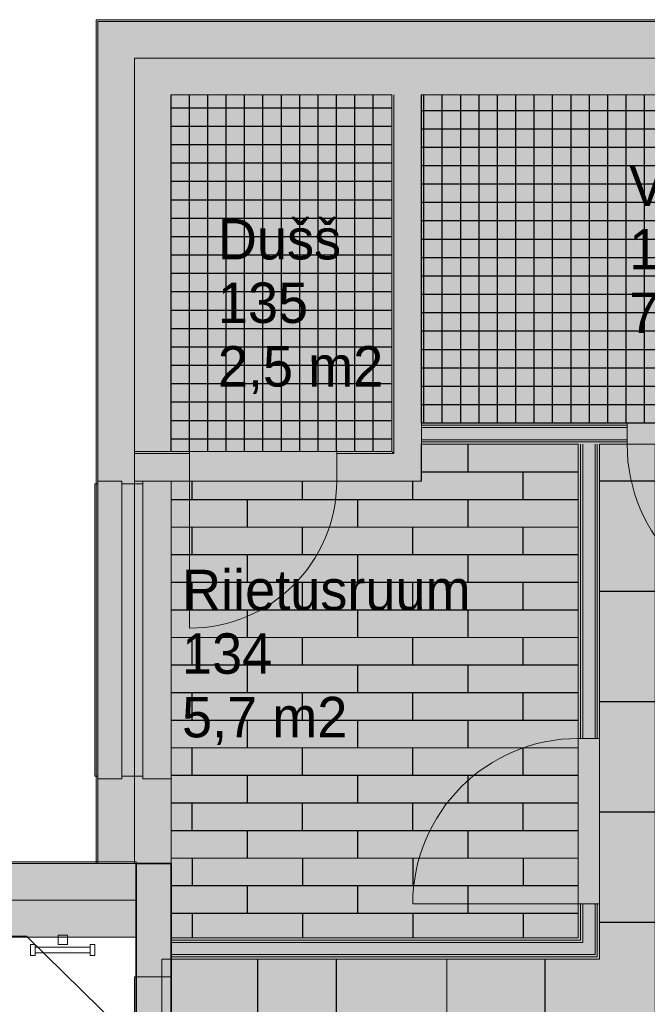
# Model space of a CAD drawing. Header units: millimetres. Extents: x -440702 to -371925, y -30725 to 14204.
# Tile 256 of 256: x -405949 to -402536, y 2477 to 7832. Entities that reach past the tile are written whole.
import ezdxf
from ezdxf.enums import TextEntityAlignment as Align

# ---------------------------------------------------------------- set-up
doc = ezdxf.new("R2010")
doc.units = ezdxf.units.MM
doc.header["$MEASUREMENT"] = 0
for name, color, linetype, lineweight in [('0_Pen_No__1', 7, 'Continuous', 13), ('ARCHICAD Zone Stamps_Pen_No__1', 7, 'Continuous', 13), ('New_A-GLAZ.IFC Model_Pen_No__1', 7, 'Continuous', 13), ('New_A-WALL.IFC Model_Pen_No__1', 7, 'Continuous', 13), ('New_A-WALL.IFC Model_Pen_No__27', 7, 'Continuous', 35), ('New_ARCHICAD Doors_Pen_No__1', 7, 'Continuous', 13), ('New_I-WALL.IFC Model_Pen_No__1', 7, 'Continuous', 13), ('New_Q-SPCQ.IFC Model_Pen_No__1', 7, 'Continuous', 13), ('SA viimistlus_põrand_Pen_No__1', 7, 'Continuous', 13), ('SA viimistlus_põrand_Pen_No__42', 8, 'Continuous', 25)]:
    doc.layers.add(name, color=color, linetype=linetype, lineweight=lineweight)
for name, color, linetype in [('A-AREA.IFC Model', 7, 'Continuous'), ('New_A-GLAZ.IFC Model', 7, 'Continuous'), ('New_A-WALL.IFC Model', 7, 'Continuous'), ('New_I-WALL.IFC Model', 7, 'Continuous'), ('SA viimistlus_põrand', 7, 'Continuous')]:
    doc.layers.add(name, color=color, linetype=linetype)
doc.layers.add('New_A-WALL.IFC Model_Pen_No__160', color=7, linetype='Continuous', lineweight=0, true_color=0xe8e8e8)
doc.layers.add('New_I-WALL.IFC Model_Pen_No__160', color=7, linetype='Continuous', lineweight=0, true_color=0xe8e8e8)
doc.styles.add('GENERATED_STYLE_1', font='txt')
doc.dimstyles.new('GENERATED_STYLE__1', dxfattribs={"dimtxt": 0.18, "dimasz": 109.44, "dimexe": 0.18, "dimexo": 0.0625, "dimgap": 0.09, "dimtad": 0, "dimtih": 1, "dimtoh": 1, "dimdec": 4, "dimzin": 0, "dimdsep": 46, "dimcen": 0.09, "dimadec": 0, "dimazin": 0, "dimtfac": 1, "dimtdec": 4, "dimtmove": 0, "dimatfit": 3, "dimldrblk": 'ARROWHEAD_11', "dimfxl": 1, "dimtolj": 1, "dimtzin": 0, "dimarcsym": 0})

# ---------------------------------------------------------------- blocks, each defined once
blk = doc.blocks.new('Koridor_132_35_1', base_point=(-403600.1, 2305.5))
at = {"layer": 'A-AREA.IFC Model', "linetype": 'Continuous', "lineweight": 0, "true_color": 0xf1e8dc}
for points in [[(-405176.3, 2722.4), (-405176.3, 1122.4), (-404776.3, 1122.4), (-402846.6, 1122.4), (-402846.6, -46.5), (-402846.9, -109.5), (-402846.9, -111.1), (-402846.9, -1635), (-401597.1, -1635), (-401597.1, 264.5), (-401597.1, 2681.7), (-401597.1, 5522.5), (-402796.9, 5522.5), (-402796.9, 2722.4)], [(-402796.9, 3022.7), (-402796.9, 3922.7), (-402912.9, 3922.7), (-402912.9, 3022.7)]]:
    blk.add_hatch(color=254, dxfattribs=at).paths.add_polyline_path(points)
at = {"layer": 'ARCHICAD Zone Stamps_Pen_No__1', "color": 7, "lineweight": 13, "style": 'GENERATED_STYLE_1'}
for tag, p in [('ROOM_NAME', (-403600.1, 2255.2)), ('ROOM_NUMBER', (-403600.1, 1909.5)), ('ROOM_AREA', (-403600.1, 1563.8))]:
    blk.add_attdef(tag, text='', height=220, dxfattribs=at).set_placement(p, align=Align.TOP_LEFT)
blk = doc.blocks.new('Riietusruum_134_37_1', base_point=(-405066.8, 4890.5))
at = {"layer": 'A-AREA.IFC Model', "linetype": 'Continuous', "lineweight": 0, "true_color": 0xf1e8dc}
blk.add_hatch(color=254, dxfattribs=at).paths.add_polyline_path([(-405126.3, 5322.7), (-405126.3, 2838.4), (-405099.3, 2838.4), (-402912.9, 2838.4), (-402912.9, 5522.5), (-403766.3, 5522.5), (-403766.3, 5322.7)])
at = {"layer": 'ARCHICAD Zone Stamps_Pen_No__1', "color": 7, "lineweight": 13, "style": 'GENERATED_STYLE_1'}
for tag, p in [('ROOM_NAME', (-405066.8, 4840.2)), ('ROOM_NUMBER', (-405066.8, 4494.5)), ('ROOM_AREA', (-405066.8, 4148.8))]:
    blk.add_attdef(tag, text='', height=220, dxfattribs=at).set_placement(p, align=Align.TOP_LEFT)
blk = doc.blocks.new('Dušš_135_38_1', base_point=(-404871.9, 6798.2))
at = {"layer": 'A-AREA.IFC Model', "linetype": 'Continuous', "lineweight": 0, "true_color": 0xf1e8dc}
for points in [[(-405126.3, 7422.5), (-405126.3, 5482.7), (-403926.3, 5482.7), (-403926.3, 7422.5)], [(-404226.3, 5482.7), (-405026.3, 5482.7), (-405026.3, 5322.7), (-404226.3, 5322.7)]]:
    blk.add_hatch(color=254, dxfattribs=at).paths.add_polyline_path(points)
at = {"layer": 'ARCHICAD Zone Stamps_Pen_No__1', "color": 7, "lineweight": 13, "style": 'GENERATED_STYLE_1'}
for tag, p in [('ROOM_NAME', (-404871.9, 6747.9)), ('ROOM_NUMBER', (-404871.9, 6402.2)), ('ROOM_AREA', (-404871.9, 6056.5))]:
    blk.add_attdef(tag, text='', height=220, dxfattribs=at).set_placement(p, align=Align.TOP_LEFT)
blk = doc.blocks.new('Varustuse ladu_136_39_1', base_point=(-402635.4, 7089.3))
at = {"layer": 'A-AREA.IFC Model', "linetype": 'Continuous', "lineweight": 0, "true_color": 0xf1e8dc}
for points in [[(-403766.3, 7422.5), (-403766.3, 5638.5), (-399830.3, 5638.5), (-399830.3, 7422.5)], [(-400531.3, 5638.5), (-400531.3, 6538.5), (-400647.3, 6538.5), (-400647.3, 5638.5)], [(-401747.2, 5638.5), (-402647.2, 5638.5), (-402647.2, 5522.5), (-401747.2, 5522.5)]]:
    blk.add_hatch(color=254, dxfattribs=at).paths.add_polyline_path(points)
at = {"layer": 'ARCHICAD Zone Stamps_Pen_No__1', "color": 7, "lineweight": 13, "style": 'GENERATED_STYLE_1'}
for tag, p in [('ROOM_NAME', (-402635.4, 7039.1)), ('ROOM_NUMBER', (-402635.4, 6693.3)), ('ROOM_AREA', (-402635.4, 6347.6))]:
    blk.add_attdef(tag, text='', height=220, dxfattribs=at).set_placement(p, align=Align.TOP_LEFT)
blk = doc.blocks.new('Slab_14_1', base_point=(-403626.5, 1122.5))
at = {"layer": 'SA viimistlus_põrand_Pen_No__42', "linetype": 'Continuous', "lineweight": 25}
h = blk.add_hatch(dxfattribs=at)
h.set_pattern_fill('Grid_60x60__2__0001', color=8, style=0, pattern_type=2)
h.set_pattern_definition([(0, (-403092.7, 1122.44), (0, 600), []), (90, (-403092.7, 1122.44), (-600, 0), [])])
h.paths.add_polyline_path([(-403626.5, 1122.5), (-402845.6, 1122.4), (-402846.8, -1577.8), (-401597.3, -1577.5), (-401597.3, 5522.5), (-402796.8, 5522.5), (-402796.8, 2722.4), (-403626.5, 2722.5)])
at = {"layer": 'SA viimistlus_põrand_Pen_No__1', "color": 7, "linetype": 'Continuous', "lineweight": 13, "flags": 128}
blk.add_lwpolyline([(-403626.5, 1122.5), (-402845.6, 1122.4), (-402846.8, -1577.8), (-401597.3, -1577.5), (-401597.3, 5522.5), (-402796.8, 5522.5), (-402796.8, 2722.4), (-403626.5, 2722.5)], close=True, dxfattribs=at)
blk = doc.blocks.new('Slab_16_1', base_point=(-404226.5, 1122.5))
at = {"layer": 'SA viimistlus_põrand_Pen_No__42', "linetype": 'Continuous', "lineweight": 25}
h = blk.add_hatch(dxfattribs=at)
h.set_pattern_fill('Grid_60x60__2__0001', color=8, style=0, pattern_type=2)
h.set_pattern_definition([(0, (-403626.5, 1122.47), (0, 600), []), (90, (-403626.5, 1122.47), (-600, 0), [])])
h.paths.add_polyline_path([(-404226.5, 1122.5), (-403626.5, 1122.5), (-403626.5, 2722.5), (-404226.5, 2722.5)])
at = {"layer": 'SA viimistlus_põrand_Pen_No__1', "color": 7, "linetype": 'Continuous', "lineweight": 13, "flags": 128}
blk.add_lwpolyline([(-404226.5, 1122.5), (-403626.5, 1122.5), (-403626.5, 2722.5), (-404226.5, 2722.5)], close=True, dxfattribs=at)
blk = doc.blocks.new('Slab_17_1', base_point=(-405126.5, 5482.8))
at = {"layer": 'SA viimistlus_põrand_Pen_No__42', "linetype": 'Continuous', "lineweight": 25}
h = blk.add_hatch(dxfattribs=at)
h.set_pattern_fill('Grid_10x10__0001', color=8, style=0, pattern_type=2)
h.set_pattern_definition([(180, (-405126.47, 6452.64), (0, 100), []), (270, (-405126.47, 6452.64), (100, 0), [])])
h.paths.add_polyline_path([(-405126.5, 5482.8), (-403926.5, 5482.8), (-403926.5, 7422.5), (-405126.5, 7422.5)])
at = {"layer": 'SA viimistlus_põrand_Pen_No__1', "color": 7, "linetype": 'Continuous', "lineweight": 13, "flags": 128}
blk.add_lwpolyline([(-405126.5, 5482.8), (-403926.5, 5482.8), (-403926.5, 7422.5), (-405126.5, 7422.5)], close=True, dxfattribs=at)
blk = doc.blocks.new('Slab_20_1', base_point=(-403766.5, 7422.5))
at = {"layer": 'SA viimistlus_põrand_Pen_No__42', "linetype": 'Continuous', "lineweight": 25}
h = blk.add_hatch(dxfattribs=at)
h.set_pattern_fill('Grid_10x10__0001', color=8, style=0, pattern_type=2)
h.set_pattern_definition([(8e-09, (-403551.24, 5638.5), (-1e-08, 100), []), (90, (-403551.24, 5638.5), (100, 1e-08), [])])
h.paths.add_polyline_path([(-403766.5, 7422.5), (-403766.5, 5638.5), (-399830.3, 5638.5), (-399830.3, 7422.5)])
at = {"layer": 'SA viimistlus_põrand_Pen_No__1', "color": 7, "linetype": 'Continuous', "lineweight": 13, "flags": 128}
blk.add_lwpolyline([(-403766.5, 7422.5), (-399830.3, 7422.5), (-399830.3, 5638.5), (-403766.5, 5638.5)], close=True, dxfattribs=at)
blk = doc.blocks.new('Slab_25_1', base_point=(-405066.9, 5322.8))
at = {"layer": 'SA viimistlus_põrand_Pen_No__42', "linetype": 'Continuous', "lineweight": 25}
h = blk.add_hatch(dxfattribs=at)
h.set_pattern_fill('Long_Brick___Running_Bon_4D', color=8, style=0, pattern_type=2)
h.set_pattern_definition([(180.0067, (-402913.05, 5522.48), (-0.0174, 150), []), (270.007, (-402913.05, 5522.5), (600, 0.07), [150, -150]), (270.007, (-403213, 5372.44), (600, 0.07), [150, -150])])
h.paths.add_polyline_path([(-405066.9, 5322.8), (-405126.5, 5322.8), (-405126.5, 2838.2), (-402912.8, 2838.4), (-402913, 5522.5), (-403766.5, 5522.5), (-403766.5, 5322.8)])
at = {"layer": 'SA viimistlus_põrand_Pen_No__1', "color": 7, "linetype": 'Continuous', "lineweight": 13, "flags": 128}
blk.add_lwpolyline([(-405066.9, 5322.8), (-403766.5, 5322.8), (-403766.5, 5522.5), (-402913, 5522.5), (-402912.8, 2838.4), (-405126.5, 2838.2), (-405126.5, 5322.8)], close=True, dxfattribs=at)
blk = doc.blocks.new('Slab_48_1', base_point=(-405126.5, 1122.5))
at = {"layer": 'SA viimistlus_põrand_Pen_No__42', "linetype": 'Continuous', "lineweight": 25}
h = blk.add_hatch(dxfattribs=at)
h.set_pattern_fill('Grid_60x60__2__0001', color=8, style=0, pattern_type=2)
h.set_pattern_definition([(0, (-404654.2, 1122.44), (0, 600), []), (90, (-404654.2, 1122.44), (-600, 0), [])])
h.paths.add_polyline_path([(-405126.5, 1122.5), (-404226.5, 1122.5), (-404226.5, 2722.5), (-405126.5, 2722.5)])
at = {"layer": 'SA viimistlus_põrand_Pen_No__1', "color": 7, "linetype": 'Continuous', "lineweight": 13, "flags": 128}
blk.add_lwpolyline([(-405126.5, 1122.5), (-404226.5, 1122.5), (-404226.5, 2722.5), (-405126.5, 2722.5)], close=True, dxfattribs=at)
blk = doc.blocks.new('Wall_15_1', base_point=(-405324.8, 7622))
at = {"layer": 'New_A-WALL.IFC Model_Pen_No__160', "linetype": 'Continuous', "lineweight": 0, "true_color": 0x747474}
for points in [[(-405525.3, 7822.5), (-398330.3, 7822.5), (-398321.3, 7831.5), (-405534.3, 7831.5)], [(-405325.3, 7622.5), (-398530.3, 7622.5), (-398330.3, 7822.5), (-405525.3, 7822.5)], [(-405125.3, 7422.5), (-398730.3, 7422.5), (-398530.3, 7622.5), (-405325.3, 7622.5)]]:
    blk.add_hatch(color=8, dxfattribs=at).paths.add_polyline_path(points)
at = {"layer": 'New_A-WALL.IFC Model_Pen_No__1', "color": 7, "linetype": 'Continuous', "lineweight": 13}
for p, q in [((-405525.3, 7822.5), (-398330.3, 7822.5)), ((-405325.3, 7622.5), (-398530.3, 7622.5))]:
    blk.add_line(p, q, dxfattribs=at)
at = {"layer": 'New_A-WALL.IFC Model_Pen_No__1', "color": 7, "linetype": 'Continuous', "lineweight": 13, "flags": 128}
for points in [[(-398321.3, 7831.5), (-405534.3, 7831.5)], [(-405125.3, 7422.5), (-403925.3, 7422.5)], [(-403765.3, 7422.5), (-398730.3, 7422.5)]]:
    blk.add_lwpolyline(points, dxfattribs=at)
blk = doc.blocks.new('Wall_18_1', base_point=(-405324.8, 3242.5))
at = {"layer": 'New_A-WALL.IFC Model_Pen_No__160', "linetype": 'Continuous', "lineweight": 0, "true_color": 0x747474}
for points in [[(-405525.3, 3242.5), (-405525.3, 7822.5), (-405534.3, 7831.5), (-405534.3, 3242.5)], [(-405325.3, 3242.5), (-405325.3, 7622.5), (-405525.3, 7822.5), (-405525.3, 3242.5)], [(-405125.3, 3242.5), (-405125.3, 7422.5), (-405325.3, 7622.5), (-405325.3, 3242.5)]]:
    blk.add_hatch(color=8, dxfattribs=at).paths.add_polyline_path(points)
at = {"layer": 'New_A-WALL.IFC Model_Pen_No__1', "color": 7, "linetype": 'Continuous', "lineweight": 13}
for p, q in [((-405525.3, 3242.5), (-405525.3, 7822.5)), ((-405325.3, 3242.5), (-405325.3, 7622.5))]:
    blk.add_line(p, q, dxfattribs=at)
at = {"layer": 'New_A-WALL.IFC Model_Pen_No__1', "color": 7, "linetype": 'Continuous', "lineweight": 13, "flags": 128}
for points in [[(-405534.3, 7831.5), (-405534.3, 3242.5)], [(-405125.3, 5482.7), (-405125.3, 7422.5)], [(-405125.3, 3242.5), (-405125.3, 5322.7)], [(-405534.3, 3242.5), (-405125.3, 3242.5)]]:
    blk.add_lwpolyline(points, dxfattribs=at)
blk = doc.blocks.new('Wall_24_1', base_point=(-405220.3, 382.5))
at = {"layer": 'New_A-WALL.IFC Model_Pen_No__160', "linetype": 'Continuous', "lineweight": 0, "true_color": 0x747474}
for points in [[(-405125.3, 3242.5), (-405315.3, 3242.5), (-405315.3, 2442.5), (-405125.3, 2442.5)], [(-405125.3, 1242.5), (-405315.3, 1242.5), (-405315.3, 382.5), (-405125.3, 382.5)]]:
    blk.add_hatch(color=8, dxfattribs=at).paths.add_polyline_path(points)
at = {"layer": 'New_A-WALL.IFC Model_Pen_No__27', "color": 7, "linetype": 'Continuous', "lineweight": 35, "flags": 128}
for points in [[(-405125.3, 3242.5), (-405315.3, 3242.5)], [(-405315.3, 3242.5), (-405315.3, 2442.5)], [(-405125.3, 2442.5), (-405125.3, 3242.5)], [(-405315.3, 1242.5), (-405315.3, 382.5)], [(-405125.3, 382.5), (-405125.3, 1242.5)], [(-405315.3, 382.5), (-405125.3, 382.5)]]:
    blk.add_lwpolyline(points, dxfattribs=at)
blk = doc.blocks.new('Wall_27_1', base_point=(-405315.3, 3052))
at = {"layer": 'New_A-WALL.IFC Model_Pen_No__160', "linetype": 'Continuous', "lineweight": 0, "true_color": 0x747474}
for points in [[(-407865.3, 3242.5), (-405315.3, 3242.5), (-405315.3, 3251.5), (-407865.3, 3251.5)], [(-407665.3, 3042.5), (-405315.3, 3042.5), (-405315.3, 3242.5), (-407665.3, 3242.5)], [(-407465.3, 2842.5), (-405315.3, 2842.5), (-405315.3, 3042.5), (-407465.3, 3042.5)]]:
    blk.add_hatch(color=8, dxfattribs=at).paths.add_polyline_path(points)
at = {"layer": 'New_A-WALL.IFC Model_Pen_No__1', "color": 7, "linetype": 'Continuous', "lineweight": 13}
for p, q in [((-407665.3, 3242.5), (-407865.3, 3242.5)), ((-405315.3, 3242.5), (-407665.3, 3242.5)), ((-407465.3, 3042.5), (-407665.3, 3042.5)), ((-405315.3, 3042.5), (-407465.3, 3042.5))]:
    blk.add_line(p, q, dxfattribs=at)
at = {"layer": 'New_A-WALL.IFC Model_Pen_No__1', "color": 7, "linetype": 'Continuous', "lineweight": 13, "flags": 128}
for points in [[(-405315.3, 3251.5), (-407865.3, 3251.5)], [(-405315.3, 3251.5), (-405315.3, 3242.5)], [(-405315.3, 3242.5), (-405315.3, 3042.5)], [(-405315.3, 3042.5), (-405315.3, 2842.5)], [(-407465.3, 2842.5), (-405315.3, 2842.5)]]:
    blk.add_lwpolyline(points, dxfattribs=at)
blk = doc.blocks.new('Wall_109_1', base_point=(-403845.3, 5402.7))
at = {"layer": 'New_I-WALL.IFC Model_Pen_No__160', "linetype": 'Continuous', "lineweight": 0, "true_color": 0x747474}
for points in [[(-403915.3, 5482.7), (-403915.3, 7422.5), (-403925.3, 7422.5), (-403925.3, 5482.7)], [(-403765.3, 7422.5), (-403915.3, 7422.5), (-403915.3, 5472.7), (-403765.3, 5472.7)], [(-403925.3, 5482.7), (-403925.3, 5472.7), (-403915.3, 5472.7)], [(-403925.3, 5482.7), (-403915.3, 5472.7), (-403915.3, 5482.7)], [(-403915.3, 5472.7), (-403915.3, 5322.7), (-403765.3, 5322.7)], [(-403765.3, 5472.7), (-403915.3, 5472.7), (-403765.3, 5322.7)]]:
    blk.add_hatch(color=8, dxfattribs=at).paths.add_polyline_path(points)
at = {"layer": 'New_I-WALL.IFC Model_Pen_No__1', "color": 7, "linetype": 'Continuous', "lineweight": 13}
for p, q in [((-403915.3, 5482.7), (-403915.3, 7422.5)), ((-403915.3, 5472.7), (-403915.3, 5482.7))]:
    blk.add_line(p, q, dxfattribs=at)
at = {"layer": 'New_I-WALL.IFC Model_Pen_No__1', "color": 7, "linetype": 'Continuous', "lineweight": 13, "flags": 128}
for points in [[(-403925.3, 7422.5), (-403925.3, 5482.7)], [(-403765.3, 5322.7), (-403765.3, 7422.5)], [(-403765.3, 5322.7), (-403915.3, 5322.7)]]:
    blk.add_lwpolyline(points, dxfattribs=at)
blk = doc.blocks.new('Door (Wall) 11')
at = {"layer": 'New_ARCHICAD Doors_Pen_No__1', "color": 7, "linetype": 'Continuous', "lineweight": 13}
blk.add_line((400, 0), (400, 800), dxfattribs=at)
blk.add_arc((400, 0), 800, 90, 180, dxfattribs=at)
blk = doc.blocks.new('Wall_110_1', base_point=(-403845.3, 5402.7))
at = {"layer": 'New_I-WALL.IFC Model_Pen_No__160', "linetype": 'Continuous', "lineweight": 0, "true_color": 0x747474}
for points in [[(-405025.3, 5482.7), (-405125.3, 5482.7), (-405125.3, 5472.7), (-405025.3, 5472.7)], [(-405025.3, 5472.7), (-405125.3, 5472.7), (-405125.3, 5322.7), (-405025.3, 5322.7)], [(-403925.3, 5482.7), (-404225.3, 5482.7), (-404225.3, 5472.7), (-403925.3, 5472.7)], [(-403915.3, 5472.7), (-404225.3, 5472.7), (-404225.3, 5322.7), (-403915.3, 5322.7)]]:
    blk.add_hatch(color=8, dxfattribs=at).paths.add_polyline_path(points)
at = {"layer": 'New_I-WALL.IFC Model_Pen_No__1', "color": 7, "linetype": 'Continuous', "lineweight": 13}
for p, q in [((-405025.3, 5472.7), (-405125.3, 5472.7)), ((-405025.3, 5482.7), (-405025.3, 5322.7)), ((-404225.3, 5482.7), (-404225.3, 5322.7)), ((-403915.3, 5472.7), (-404225.3, 5472.7))]:
    blk.add_line(p, q, dxfattribs=at)
at = {"layer": 'New_I-WALL.IFC Model_Pen_No__1', "color": 7, "linetype": 'Continuous', "lineweight": 13, "flags": 128}
for points in [[(-405025.3, 5482.7), (-405125.3, 5482.7)], [(-403925.3, 5482.7), (-404225.3, 5482.7)], [(-405125.3, 5322.7), (-405025.3, 5322.7)], [(-404225.3, 5322.7), (-403915.3, 5322.7)]]:
    blk.add_lwpolyline(points, dxfattribs=at)
at = {"layer": 'New_ARCHICAD Doors_Pen_No__1', "color": 7, "linetype": 'Continuous', "lineweight": 13, "zscale": 1000, "rotation": 180}
blk.add_blockref('Door (Wall) 11', (-404625.3, 5322.7), dxfattribs=at)
blk = doc.blocks.new('Model Element 1')
at = {"layer": 'New_A-GLAZ.IFC Model_Pen_No__1', "color": 7, "linetype": 'Continuous', "lineweight": 13}
for p, q in [((-620, -231), (-620, -101)), ((-620, -101), (1000, -101)), ((-605, -101), (-605, -85)), ((-605, -85), (985, -85)), ((985, -85), (985, -101)), ((1000, -101), (1000, -231)), ((-620, -231), (1000, -231)), ((-605, -231), (-605, -346)), ((985, -231), (985, -346)), ((-620, -500), (-620, -346)), ((1000, -346), (-620, -346)), ((1000, -500), (1000, -346)), ((-620, -500), (1000, -500))]:
    blk.add_line(p, q, dxfattribs=at)
blk = doc.blocks.new('Transport Element 5')
at = {"layer": 'New_Q-SPCQ.IFC Model_Pen_No__1', "color": 7, "linetype": 'Continuous', "lineweight": 13}
for p, q in [((54.4, 60.2), (29.4, 60.2)), ((29.4, 60.2), (29.4, 0)), ((54.4, 60.2), (54.4, 0)), ((379.4, 60.2), (354.4, 60.2)), ((354.4, 60.2), (354.4, 0)), ((379.4, 60.2), (379.4, 0)), ((54.4, 0), (29.4, 0)), ((354.4, 45.1), (54.4, 45.1)), ((354.4, 15.1), (54.4, 15.1)), ((379.4, 0), (354.4, 0))]:
    blk.add_line(p, q, dxfattribs=at)
blk = doc.blocks.new('Transport Element 7')
at = {"layer": 'New_Q-SPCQ.IFC Model_Pen_No__1', "color": 7, "linetype": 'Continuous', "lineweight": 13}
for p, q in [((104.4, 0), (154.4, 0)), ((104.4, -50), (104.4, 0)), ((154.4, -50), (154.4, 0)), ((104.4, -50), (154.4, -50))]:
    blk.add_line(p, q, dxfattribs=at)
blk = doc.blocks.new('ARROWHEAD_11')
at = {"color": 0, "linetype": 'Continuous', "lineweight": 0}
blk.add_line((0, 0), (-1, 0), dxfattribs=at)
at = {"color": 0, "linetype": 'Continuous', "lineweight": 0, "const_width": 0.25, "flags": 128}
blk.add_lwpolyline([(-0.125, 0, 1), (0.125, 0, 1)], format="xyb", close=True, dxfattribs=at)

msp = doc.modelspace()

# ---------------------------------------------------------------- hatches: boundary and pattern name
at = {"layer": 'New_A-WALL.IFC Model_Pen_No__160', "linetype": 'Continuous', "lineweight": 0, "true_color": 0x747474}
msp.add_hatch(color=8, dxfattribs=at).paths.add_polyline_path([(-405125.3, 382.5), (-405125.3, 3242.5), (-405315.3, 3242.5), (-405315.3, 382.5)])
at = {"layer": 'New_I-WALL.IFC Model_Pen_No__160', "linetype": 'Continuous', "lineweight": 0, "true_color": 0x747474}
for points in [[(-403915.3, 5482.7), (-403915.3, 7622), (-403925.3, 7622), (-403925.3, 5482.7)], [(-403765.3, 7622), (-403915.3, 7622), (-403915.3, 5472.7), (-403765.3, 5472.7)], [(-402646.2, 5638.5), (-403765.3, 5638.5), (-403765.3, 5626), (-402646.2, 5626)], [(-402646.2, 5626), (-403765.3, 5626), (-403765.3, 5613.5), (-402646.2, 5613.5)], [(-402646.2, 5613.5), (-403765.3, 5613.5), (-403765.3, 5547.5), (-402646.2, 5547.5)], [(-402646.2, 5547.5), (-403765.3, 5547.5), (-403765.3, 5535), (-402646.2, 5535)], [(-402646.2, 5535), (-403765.3, 5535), (-403765.3, 5522.5), (-402646.2, 5522.5)], [(-402899.4, 3922.7), (-402899.4, 5522.5), (-402911.9, 5522.5), (-402911.9, 3922.7)], [(-402886.9, 3922.7), (-402886.9, 5522.5), (-402899.4, 5522.5), (-402899.4, 3922.7)], [(-402820.9, 3922.7), (-402820.9, 5522.5), (-402886.9, 5522.5), (-402886.9, 3922.7)], [(-402808.4, 3922.7), (-402808.4, 5522.5), (-402820.9, 5522.5), (-402820.9, 3922.7)], [(-402795.9, 3922.7), (-402795.9, 5522.5), (-402808.4, 5522.5), (-402808.4, 3922.7)], [(-405025.3, 5482.7), (-405324.8, 5482.7), (-405324.8, 5472.7), (-405025.3, 5472.7)], [(-405025.3, 5472.7), (-405324.8, 5472.7), (-405324.8, 5322.7), (-405025.3, 5322.7)], [(-403925.3, 5482.7), (-404225.3, 5482.7), (-404225.3, 5472.7), (-403925.3, 5472.7)], [(-403915.3, 5472.7), (-404225.3, 5472.7), (-404225.3, 5322.7), (-403915.3, 5322.7)], [(-403925.3, 5482.7), (-403925.3, 5472.7), (-403915.3, 5472.7)], [(-403925.3, 5482.7), (-403915.3, 5472.7), (-403915.3, 5482.7)], [(-403915.3, 5472.7), (-403915.3, 5322.7), (-403765.3, 5322.7)], [(-403765.3, 5472.7), (-403915.3, 5472.7), (-403765.3, 5322.7)], [(-402899.4, 2825.9), (-402899.4, 3022.7), (-402911.9, 3022.7), (-402911.9, 2838.4)], [(-402886.9, 2813.4), (-402886.9, 3022.7), (-402899.4, 3022.7), (-402899.4, 2825.9)], [(-402820.9, 2747.4), (-402820.9, 3022.7), (-402886.9, 3022.7), (-402886.9, 2813.4)], [(-402808.4, 2734.9), (-402808.4, 3022.7), (-402820.9, 3022.7), (-402820.9, 2747.4)], [(-402795.9, 2722.4), (-402795.9, 3022.7), (-402808.4, 3022.7), (-402808.4, 2734.9)], [(-402911.9, 2838.4), (-405125.3, 2838.4), (-405125.3, 2825.9), (-402899.4, 2825.9)], [(-402899.4, 2825.9), (-405125.3, 2825.9), (-405125.3, 2813.4), (-402886.9, 2813.4)], [(-402886.9, 2813.4), (-405125.3, 2813.4), (-405125.3, 2747.4), (-402820.9, 2747.4)], [(-402820.9, 2747.4), (-405125.3, 2747.4), (-405125.3, 2734.9), (-402808.4, 2734.9)], [(-402808.4, 2734.9), (-405125.3, 2734.9), (-405125.3, 2722.4), (-402795.9, 2722.4)]]:
    msp.add_hatch(color=8, dxfattribs=at).paths.add_polyline_path(points)

# ---------------------------------------------------------------- linework, layer by layer
at = {"layer": '0_Pen_No__1', "color": 7, "linetype": 'Continuous', "lineweight": 13, "flags": 128}
msp.add_lwpolyline([(-405326, 2626.1), (-405126.5, 2626.1), (-405126.5, 1275.1), (-405326, 1275.1)], close=True, dxfattribs=at)
at = {"layer": 'A-AREA.IFC Model', "color": 254, "linetype": 'Continuous', "lineweight": 0, "true_color": 0xf1e8dc, "flags": 128}
for points in [[(-405126.3, 7422.5), (-405126.3, 5482.7), (-403926.3, 5482.7), (-403926.3, 7422.5)], [(-403766.3, 7422.5), (-403766.3, 5638.5), (-399830.3, 5638.5), (-399830.3, 7422.5)], [(-405176.3, 2722.4), (-405176.3, 1122.4), (-404776.3, 1122.4), (-402846.6, 1122.4), (-402846.6, -46.5), (-402846.9, -109.5), (-402846.9, -111.1), (-402846.9, -1635), (-401597.1, -1635), (-401597.1, 264.5), (-401597.1, 2681.7), (-401597.1, 5522.5), (-402796.9, 5522.5), (-402796.9, 2722.4)], [(-405126.3, 5322.7), (-405126.3, 2838.4), (-405099.3, 2838.4), (-402912.9, 2838.4), (-402912.9, 5522.5), (-403766.3, 5522.5), (-403766.3, 5322.7)]]:
    msp.add_lwpolyline(points, close=True, dxfattribs=at)
at = {"layer": 'New_A-WALL.IFC Model_Pen_No__27', "color": 7, "linetype": 'Continuous', "lineweight": 35}
for points in [[(-405125.3, 3242.5), (-405315.3, 3242.5)], [(-405315.3, 3242.5), (-405315.3, 382.5)], [(-405125.3, 1122.4), (-405125.3, 3242.5)]]:
    msp.add_lwpolyline(points, dxfattribs=at)
at = {"layer": 'New_I-WALL.IFC Model_Pen_No__1', "color": 7, "linetype": 'Continuous', "lineweight": 13}
for p, q in [((-403915.3, 5482.7), (-403915.3, 7422.5)), ((-402646.2, 5626), (-403765.3, 5626)), ((-402646.2, 5638.5), (-402646.2, 5522.5)), ((-402646.2, 5613.5), (-403765.3, 5613.5)), ((-402646.2, 5547.5), (-403765.3, 5547.5)), ((-402646.2, 5535), (-403765.3, 5535)), ((-402899.4, 3922.7), (-402899.4, 5522.5)), ((-402886.9, 3922.7), (-402886.9, 5522.5)), ((-402820.9, 3922.7), (-402820.9, 5522.5)), ((-402808.4, 3922.7), (-402808.4, 5522.5)), ((-405025.3, 5472.7), (-405324.8, 5472.7)), ((-405025.3, 5482.7), (-405025.3, 5322.7)), ((-404225.3, 5482.7), (-404225.3, 5322.7)), ((-403915.3, 5472.7), (-404225.3, 5472.7)), ((-403915.3, 5472.7), (-403915.3, 5482.7)), ((-405025.3, 5322.7), (-405025.3, 4522.7)), ((-402795.9, 3922.7), (-402911.9, 3922.7)), ((-402911.9, 3022.7), (-403811.9, 3022.7)), ((-402795.9, 3022.7), (-402911.9, 3022.7)), ((-402899.4, 2825.9), (-402899.4, 3022.7)), ((-402886.9, 2813.4), (-402886.9, 3022.7)), ((-402820.9, 2747.4), (-402820.9, 3022.7)), ((-402808.4, 2734.9), (-402808.4, 3022.7)), ((-402899.4, 2825.9), (-405125.3, 2825.9)), ((-402886.9, 2813.4), (-405125.3, 2813.4)), ((-402820.9, 2747.4), (-405125.3, 2747.4)), ((-402808.4, 2734.9), (-405125.3, 2734.9))]:
    msp.add_line(p, q, dxfattribs=at)
for points in [[(-403915.3, 7622), (-403925.3, 7622)], [(-403765.3, 7622), (-403915.3, 7622)], [(-403925.3, 7422.5), (-403925.3, 5482.7)], [(-403765.3, 5638.5), (-403765.3, 7422.5)], [(-402646.2, 5638.5), (-403765.3, 5638.5)], [(-403765.3, 5522.5), (-402911.9, 5522.5)], [(-403765.3, 5322.7), (-403765.3, 5522.5)], [(-402911.9, 5522.5), (-402911.9, 3922.7)], [(-402795.9, 5522.5), (-402646.2, 5522.5)], [(-402795.9, 3922.7), (-402795.9, 5522.5)], [(-405025.3, 5482.7), (-405324.8, 5482.7)], [(-405324.8, 5482.7), (-405324.8, 5472.7)], [(-405324.8, 5472.7), (-405324.8, 5322.7)], [(-403925.3, 5482.7), (-404225.3, 5482.7)], [(-405324.8, 5322.7), (-405025.3, 5322.7)], [(-404225.3, 5322.7), (-403915.3, 5322.7)], [(-403765.3, 5322.7), (-403915.3, 5322.7)], [(-402911.9, 3022.7), (-402911.9, 2838.4)], [(-402795.9, 2722.4), (-402795.9, 3022.7)], [(-402911.9, 2838.4), (-405125.3, 2838.4)], [(-405125.3, 2838.4), (-405125.3, 2722.4)], [(-405125.3, 2722.4), (-402795.9, 2722.4)]]:
    msp.add_lwpolyline(points, dxfattribs=at)
for centre, radius, start, end in [((-401746.2, 5522.5), 900, 180, 270), ((-405025.3, 5322.7), 800, 270, 0), ((-402911.9, 3022.7), 900, 90, 180)]:
    msp.add_arc(centre, radius, start, end, dxfattribs=at)

# ---------------------------------------------------------------- block references
at = {"layer": 'A-AREA.IFC Model', "color": 7, "linetype": 'Continuous', "lineweight": 13}
for name, p, values in [('Dušš_135_38_1', (-404871.9, 6798.2), {'ROOM_NAME': 'Dušš', 'ROOM_NUMBER': '135', 'ROOM_AREA': '2,5 m2'}), ('Varustuse ladu_136_39_1', (-402635.4, 7089.3), {'ROOM_NAME': 'Varustuse ladu', 'ROOM_NUMBER': '136', 'ROOM_AREA': '7,1 m2'}), ('Riietusruum_134_37_1', (-405066.8, 4890.5), {'ROOM_NAME': 'Riietusruum', 'ROOM_NUMBER': '134', 'ROOM_AREA': '5,7 m2'})]:
    msp.add_blockref(name, p, dxfattribs=at).add_auto_attribs(values)
msp.add_blockref('Koridor_132_35_1', (-403600.1, 2305.5), dxfattribs=at)
at = {"layer": 'New_A-GLAZ.IFC Model', "color": 104, "linetype": 'Continuous', "lineweight": 20, "true_color": 0x029e21, "zscale": 1000, "rotation": 90}
msp.add_blockref('Model Element 1', (-405625.3, 4322.7), dxfattribs=at)
at = {"layer": 'New_A-WALL.IFC Model', "color": 7, "lineweight": 35}
for name, p in [('Wall_15_1', (-405324.8, 7622)), ('Wall_18_1', (-405324.8, 3242.5)), ('Wall_27_1', (-405315.3, 3052)), ('Wall_24_1', (-405220.3, 382.5))]:
    msp.add_blockref(name, p, dxfattribs=at)
at = {"layer": 'New_I-WALL.IFC Model', "color": 7, "lineweight": 35}
for name in ['Wall_109_1', 'Wall_110_1']:
    msp.add_blockref(name, (-403845.3, 5402.7), dxfattribs=at)
at = {"layer": 'New_Q-SPCQ.IFC Model_Pen_No__1', "color": 7, "linetype": 'Continuous', "lineweight": 13, "zscale": 1000}
msp.add_blockref('Transport Element 7', (-405844.7, 2852.5), dxfattribs=at)
at = {"layer": 'New_Q-SPCQ.IFC Model_Pen_No__1', "color": 7, "linetype": 'Continuous', "lineweight": 13, "zscale": 1000, "rotation": 180}
msp.add_blockref('Transport Element 5', (-405511, 2802.5), dxfattribs=at)
at = {"layer": 'SA viimistlus_põrand', "color": 7, "linetype": 'Continuous', "lineweight": 13}
for name, p in [('Slab_17_1', (-405126.5, 5482.8)), ('Slab_20_1', (-403766.5, 7422.5)), ('Slab_25_1', (-405066.9, 5322.8)), ('Slab_14_1', (-403626.5, 1122.5)), ('Slab_48_1', (-405126.5, 1122.5)), ('Slab_16_1', (-404226.5, 1122.5))]:
    msp.add_blockref(name, p, dxfattribs=at)

# ---------------------------------------------------------------- leaders
at = {"layer": 'SA viimistlus_põrand_Pen_No__1', "color": 7, "linetype": 'Continuous', "lineweight": 13, "annotation_type": 0, "has_hookline": 1, "hookline_direction": 1, "text_width": 2598.8}
msp.add_leader([(-404910.4, 1863.5), (-405910.4, 2846.1), (-406990.4, 2846.1)], dimstyle='GENERATED_STYLE__1', dxfattribs=at)

doc.saveas('drawing.dxf')
